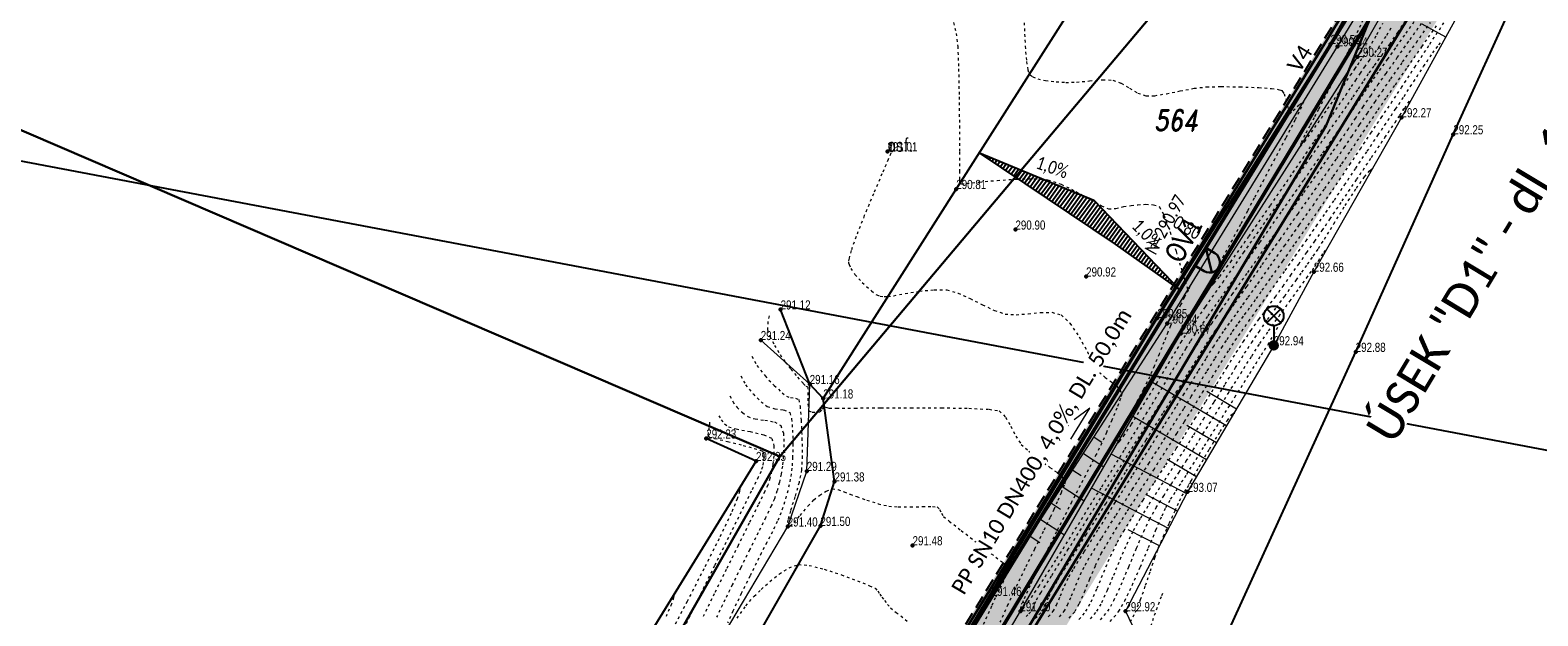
# Model space of a CAD drawing. Header units: feet. Extents: x -783217 to -782936, y -1044805 to -1043930.
# Tile 49 of 81: x -783057 to -783000, y -1044418 to -1044396. Entities that reach past the tile are written whole.
import ezdxf
from ezdxf.enums import TextEntityAlignment as Align

# ---------------------------------------------------------------- set-up
doc = ezdxf.new("R2010")
doc.units = ezdxf.units.FT
doc.header["$MEASUREMENT"] = 0
for name, pattern in [('ACAD_ISO07W100', [3, 0, -3]), ('V1a', [1, 1, 0]), ('ČÁRKOVANÁ', [0.75, 0.5, -0.25])]:
    doc.linetypes.add(name, pattern=pattern)
for name, color, linetype, lineweight in [('_DZ vodorovné', 5, 'Continuous', 15), ('K_silniční obrubník', 1, 'Continuous', 50), ('K_záhon. obr.', 202, 'Continuous', 30), ('KAN-návrh', 16, 'KANVBRDO', 50), ('KN_hranice pozemků', 140, 'Continuous', 30), ('popis kan', 1, 'Continuous', 25), ('POPIS-VELKÉ', 1, 'Continuous', 50), ('S_UV NOVÉ', 14, 'Continuous', 30), ('Vrstevnice', 250, 'ACAD_ISO07W100', 15), ('Vrstva 51', 7, 'Continuous', 0), ('Z_Popisy', 7, 'Continuous', 9), ('Z_svahování', 36, 'Continuous', 9), ('Z_VÝŠKY', 7, 'Continuous', 9), ('Z_VÝŠKY NETISK', 252, 'Continuous', 9), ('ŠRAFY', 9, 'Continuous', 9)]:
    doc.layers.add(name, color=color, linetype=linetype, lineweight=lineweight)
doc.layers.add('A-sklony', color=7, linetype='Continuous', true_color=0xfa052e)
for name, color, linetype in [('A_výšky a sklony', 1, 'Continuous'), ('K-HRANA KOMUNIKACE', 1, 'Continuous'), ('KN_čísla pozemků', 140, 'Continuous'), ('nové sklony', 1, 'Continuous'), ('S-Popis', 1, 'Continuous'), ('S_KAN_NÁVRH_ZN', 24, 'Continuous'), ('S_LAMPY VO', 1, 'Continuous'), ('Sítě-VN kabely', 10, 'SILVVNO'), ('Z_hrany ploch', 7, 'Continuous'), ('Z_oploceni', 3, 'PLOTDRTL')]:
    doc.layers.add(name, color=color, linetype=linetype)
doc.layers.add('SRF_CHODNÍKY', color=7, linetype='Continuous', lineweight=25, true_color=0xf5f089)
doc.layers.add('šrafy zeleň', color=7, linetype='Continuous', lineweight=13, true_color=0xdaf1b1)
doc.styles.add('calibri', font='calibri.ttf')
doc.styles.add('Legend', font='calibri.ttf')
doc.styles.add('RomanD', font='romand.shx', dxfattribs={"width": 0.7, "oblique": 10})
doc.styles.add('ROMANS', font='romans.shx', dxfattribs={"width": 0.8})
doc.styles.add('Style-cs_Working', font='cs_Working.shx')
doc.styles.add('znacky', font='arial.ttf')
doc.linetypes.add('KANVBRDO', pattern='A,7,-6.5,[6,civil.shx,S=1,R=0,X=0,Y=0],-6.5', length=20)
doc.linetypes.add('PLOTDRTL', pattern='A,5,[95,civil.shx,S=1,R=0,X=0,Y=0],5', length=10)
doc.linetypes.add('SILVVNO', pattern='A,7,-6.5,[29,civil.shx,S=1,R=0,X=0,Y=0],-6.5', length=20)

# ---------------------------------------------------------------- blocks, each defined once
blk = doc.blocks.new('6.560')
at = {"layer": 'S_LAMPY VO', "linetype": 'Continuous'}
h = blk.add_hatch(color=256, dxfattribs=at)
edge = h.paths.add_edge_path()
edge.add_arc((0, 0), 0.4, 0, 360)
for p, q in [((-0.53, 1.72), (0.53, 2.78)), ((-0.53, 2.78), (0.53, 1.72)), ((0, 1.5), (0, 0.4))]:
    blk.add_line(p, q, dxfattribs=at)
blk.add_circle((0, 2.25), 0.75, dxfattribs=at)
blk = doc.blocks.new('A$C143a287d')
at = {"layer": 'S_KAN_NÁVRH_ZN', "linetype": 'Continuous', "lineweight": 30, "ltscale": 0.7}
h = blk.add_hatch(color=256, dxfattribs=at)
h.dxf.hatch_style = 1
edge = h.paths.add_edge_path()
edge.add_arc((-0.422, -0.376), 0.4, 131.68221, 266.68221)
edge.add_line((-0.446, -0.776), (-0.046, -0.799))
edge.add_line((-0.046, -0.799), (-0.688, -0.077))
for points in [[(-0.399, 0.023), (0, 0), (-0.046, -0.799), (-0.446, -0.776)], [(-0.688, -0.077), (-0.046, -0.799)]]:
    blk.add_lwpolyline(points, dxfattribs=at)
blk.add_arc((-0.422, -0.376), 0.4, 86.68221, 266.68359, dxfattribs=at)

msp = doc.modelspace()

# ---------------------------------------------------------------- hatches: boundary and pattern name
at = {"layer": 'A-sklony'}
h = msp.add_hatch(dxfattribs=at)
h.set_pattern_fill('ANSI31', angle=369.0762)
h.set_pattern_definition([(54.076202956, (-401744.65692, 200607.03392), (-0.101224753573, 0.073338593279), [])])
h.paths.add_polyline_path([(-783021.038, -1044400.665), (-783015.838, -1044404.152), (-783013.39, -1044405.89), (-783016.668, -1044402.48)])
at = {"layer": 'SRF_CHODNÍKY', "linetype": 'Continuous', "ltscale": 0.5}
h = msp.add_hatch(color=256, dxfattribs=at)
h.dxf.hatch_style = 1
edge = h.paths.add_edge_path()
edge.add_line((-782994.638, -1044333.792), (-782995.834, -1044333.467))
edge.add_line((-782995.834, -1044333.467), (-782996.18, -1044334.75))
edge.add_line((-782996.18, -1044334.75), (-782996.866, -1044359.035))
edge.add_arc((-783061.221, -1044357.27), 64.379, 355.22438, 358.42907, ccw=False)
edge.add_line((-782997.066, -1044362.63), (-782996.671, -1044362.674))
edge.add_line((-782996.671, -1044362.674), (-782996.724, -1044363.171))
edge.add_line((-782996.724, -1044363.171), (-782995.134, -1044363.349))
edge.add_arc((-783054.986, -1044357.465), 60.14, 354.3847, 358.45265)
edge.add_line((-782994.867, -1044359.089), (-782994.482, -1044340.79))
edge.add_line((-782994.482, -1044340.79), (-782994.638, -1044333.792))
edge = h.paths.add_edge_path()
edge.add_line((-783014.006, -1044410.828), (-783015.484, -1044409.412))
edge.add_line((-783015.484, -1044409.412), (-783025.648, -1044425.995))
edge.add_arc((-782940.386, -1044478.249), 100, 148.49725, 156.66307)
edge.add_line((-783032.205, -1044438.636), (-783038.144, -1044452.401))
edge.add_arc((-782946.325, -1044492.015), 100, 156.66307, 159.96971)
edge.add_line((-783040.276, -1044457.763), (-783040.688, -1044458.892))
edge.add_line((-783040.688, -1044458.892), (-783038.817, -1044459.598))
edge.add_line((-783038.817, -1044459.598), (-783038.397, -1044458.448))
edge.add_arc((-782946.325, -1044492.015), 98, 156.66307, 159.96971, ccw=False)
edge.add_line((-783036.308, -1044453.194), (-783030.369, -1044439.428))
edge.add_arc((-782940.386, -1044478.249), 98, 148.49725, 156.66307, ccw=False)
edge.add_line((-783023.943, -1044427.041), (-783014.006, -1044410.828))
edge = h.paths.add_edge_path()
edge.add_arc((-783048.907, -1044368.26), 50, 328.49725, 348.97654)
edge.add_line((-782999.83, -1044377.821), (-782998.203, -1044369.536))
edge.add_line((-782998.203, -1044369.536), (-782997.811, -1044369.612))
edge.add_line((-782997.811, -1044369.612), (-782997.715, -1044369.121))
edge.add_line((-782997.715, -1044369.121), (-782996.156, -1044369.425))
edge.add_line((-782996.156, -1044369.425), (-782997.866, -1044378.203))
edge.add_arc((-783048.907, -1044368.26), 52, 328.49725, 348.97654, ccw=False)
edge.add_line((-783004.571, -1044395.433), (-783014.006, -1044410.828))
edge.add_line((-783014.006, -1044410.828), (-783015.484, -1044409.412))
edge.add_line((-783015.484, -1044409.412), (-783006.276, -1044394.387))
at = {"layer": 'ŠRAFY', "linetype": 'Continuous', "ltscale": 0.5}
h = msp.add_hatch(color=256, dxfattribs=at)
h.dxf.hatch_style = 1
h.paths.add_polyline_path([(-782996.18, -1044334.75), (-782996.48, -1044334.742), (-782997.003, -1044354.236), (-782996.703, -1044354.241)])
h.paths.add_polyline_path([(-782996.829, -1044358.903), (-782996.703, -1044354.241), (-782997.003, -1044354.236), (-782997.129, -1044358.895, -0.04141), (-782998.028, -1044367.064), (-783000.086, -1044377.632, -0.0224), (-783001.132, -1044381.958), (-783000.872, -1044382.139, 0.022906), (-782999.792, -1044377.689), (-782997.733, -1044367.122, 0.04141)])
h.paths.add_polyline_path([(-783006.239, -1044394.256, 0.066553), (-783000.872, -1044382.139), (-783001.132, -1044381.958, -0.067062), (-783006.494, -1044394.099), (-783020.973, -1044417.724), (-783020.718, -1044417.881)])
h.paths.add_polyline_path([(-783025.61, -1044425.864), (-783020.718, -1044417.881), (-783020.973, -1044417.724), (-783025.866, -1044425.707, 0.035645), (-783032.443, -1044438.385), (-783038.382, -1044452.151, 0.014429), (-783040.52, -1044457.529), (-783040.931, -1044458.654), (-783040.65, -1044458.76), (-783040.239, -1044457.632, -0.014429), (-783038.107, -1044452.27), (-783032.168, -1044438.504, -0.035645)])
h.paths.add_polyline_path([(-783047.677, -1044478.144, -0.006821), (-783046.778, -1044475.568), (-783040.65, -1044458.76), (-783040.931, -1044458.654), (-783047.06, -1044475.465, 0.006821), (-783047.962, -1044478.049), (-783055.482, -1044500.567, 0.080752), (-783055.6, -1044501.295), (-783055.6, -1044501.62), (-783055.3, -1044501.62), (-783055.3, -1044501.295, -0.080752), (-783055.197, -1044500.662)])
at = {"layer": 'šrafy zeleň', "linetype": 'Continuous', "ltscale": 0.5}
h = msp.add_hatch(color=256, dxfattribs=at)
h.dxf.hatch_style = 1
edge = h.paths.add_edge_path()
edge.add_line((-782996.847, -1044378.263), (-782994.789, -1044367.695))
edge.add_arc((-783046.811, -1044357.561), 53, 348.97654, 358.46589)
edge.add_line((-782993.83, -1044358.98), (-782993.713, -1044352.874))
edge.add_line((-782993.713, -1044352.874), (-782993.86, -1044345.26))
edge.add_line((-782993.86, -1044345.26), (-782993.9, -1044339.61))
edge.add_line((-782993.9, -1044339.61), (-782994.02, -1044336.05))
edge.add_line((-782994.02, -1044336.05), (-782993.72, -1044335.88))
edge.add_line((-782993.72, -1044335.88), (-782994.27, -1044334.19))
edge.add_line((-782994.27, -1044334.19), (-782994.35, -1044333.87))
edge.add_line((-782994.35, -1044333.87), (-782994.182, -1044340.783))
edge.add_line((-782994.182, -1044340.783), (-782994.482, -1044340.79))
edge.add_line((-782994.482, -1044340.79), (-782994.829, -1044358.957))
edge.add_arc((-783046.811, -1044357.561), 52, 348.97654, 358.46168, ccw=False)
edge.add_line((-782995.77, -1044367.504), (-782997.829, -1044378.072))
edge.add_arc((-783048.869, -1044368.129), 52, 328.49725, 348.97654, ccw=False)
edge.add_line((-783004.533, -1044395.301), (-783016.689, -1044415.136))
edge.add_line((-783016.689, -1044415.136), (-783015.838, -1044415.661))
edge.add_line((-783015.838, -1044415.661), (-783003.681, -1044395.824))
edge.add_arc((-783048.869, -1044368.129), 53, 328.49725, 348.97654)
edge = h.paths.add_edge_path()
edge.add_line((-783015.838, -1044415.661), (-783016.689, -1044415.136))
edge.add_line((-783016.689, -1044415.136), (-783023.905, -1044426.909))
edge.add_arc((-782940.349, -1044478.118), 98, 148.49725, 156.66307)
edge.add_line((-783030.331, -1044439.296), (-783036.27, -1044453.062))
edge.add_arc((-782946.287, -1044491.883), 98, 156.66307, 159.96971)
edge.add_line((-783038.36, -1044458.317), (-783039.449, -1044461.304))
edge.add_line((-783039.449, -1044461.304), (-783038.501, -1044461.625))
edge.add_line((-783038.501, -1044461.625), (-783037.42, -1044458.659))
edge.add_arc((-782946.287, -1044491.883), 97, 156.66307, 159.96971, ccw=False)
edge.add_line((-783035.352, -1044453.458), (-783029.413, -1044439.693))
edge.add_arc((-782940.349, -1044478.118), 97, 148.49725, 156.66307, ccw=False)
edge.add_line((-783023.052, -1044427.432), (-783015.838, -1044415.661))
edge = h.paths.add_edge_path()
edge.add_line((-783052.76, -1044499.679), (-783051.812, -1044499.996))
edge.add_line((-783051.812, -1044499.996), (-783044.832, -1044479.094))
edge.add_arc((-782952.827, -1044509.82), 97, 159.96971, 161.53299, ccw=False)
edge.add_line((-783043.959, -1044476.596), (-783038.501, -1044461.625))
edge.add_line((-783038.501, -1044461.625), (-783039.449, -1044461.304))
edge.add_line((-783039.449, -1044461.304), (-783044.899, -1044476.253))
edge.add_arc((-782952.827, -1044509.82), 98, 159.96971, 161.53299)
edge.add_line((-783045.78, -1044478.778), (-783052.76, -1044499.679))

# ---------------------------------------------------------------- linework, layer by layer
at = {"layer": '_DZ vodorovné', "linetype": 'V1a', "const_width": 0.1}
msp.add_lwpolyline([(-783055.387, -1044500.598), (-783047.867, -1044478.081, -0.006821), (-783046.966, -1044475.5), (-783040.427, -1044457.563, -0.014429), (-783038.29, -1044452.191), (-783032.351, -1044438.425, -0.035645), (-783025.781, -1044425.759), (-783006.409, -1044394.151, 0.089596), (-782999.988, -1044377.651), (-782997.929, -1044367.083, 0.04141), (-782997.029, -1044358.898), (-782996.38, -1044334.745)], format="xyb", dxfattribs=at)
at = {"layer": 'A-sklony', "color": 7}
msp.add_lwpolyline([(-783015.838, -1044404.152), (-783015.838, -1044404.151), (-783015.838, -1044404.152), (-783021.038, -1044400.665), (-783016.668, -1044402.48), (-783013.39, -1044405.89)], close=True, dxfattribs=at)
at = {"layer": 'K-HRANA KOMUNIKACE', "linetype": 'ČÁRKOVANÁ'}
msp.add_lwpolyline([(-783055.6, -1044501.62), (-783055.6, -1044501.295, -0.080752), (-783055.482, -1044500.567), (-783047.962, -1044478.049, -0.006821), (-783047.06, -1044475.465), (-783040.52, -1044457.529, -0.014429), (-783038.382, -1044452.151), (-783032.443, -1044438.385, -0.035645), (-783025.866, -1044425.707), (-783006.494, -1044394.099, 0.089596), (-783000.086, -1044377.632), (-782998.028, -1044367.064, 0.04141), (-782997.129, -1044358.895), (-782996.48, -1044334.742)], format="xyb", dxfattribs=at)
at = {"layer": 'K_silniční obrubník', "linetype": 'Continuous', "ltscale": 0.5}
msp.add_lwpolyline([(-783055.3, -1044501.62), (-783055.3, -1044501.295, -0.080752), (-783055.197, -1044500.662), (-783047.677, -1044478.144, -0.006821), (-783046.778, -1044475.568), (-783040.239, -1044457.632, -0.014429), (-783038.107, -1044452.27), (-783032.168, -1044438.504, -0.035645), (-783025.61, -1044425.864), (-783006.239, -1044394.256, 0.089596), (-782999.792, -1044377.689), (-782997.733, -1044367.122, 0.04141), (-782996.829, -1044358.903), (-782996.18, -1044334.75)], format="xyb", dxfattribs=at)
at = {"layer": 'K_záhon. obr.'}
msp.add_lwpolyline([(-783053.225, -1044502.21), (-783053.283, -1044501.499, -0.101372), (-783053.235, -1044501.101), (-783045.78, -1044478.778, -0.006821), (-783044.899, -1044476.253), (-783038.36, -1044458.317, -0.014429), (-783036.27, -1044453.062), (-783030.331, -1044439.296, -0.035645), (-783023.905, -1044426.909), (-783004.533, -1044395.301, 0.089596), (-782997.829, -1044378.072), (-782995.77, -1044367.504, 0.04141), (-782994.829, -1044358.957), (-782994.482, -1044340.79)], format="xyb", dxfattribs=at)
at = {"layer": 'KN_hranice pozemků', "linetype": 'Continuous'}
for p, q in [((-783062.18, -1044397.85), (-783028.66, -1044412.27)), ((-783028.66, -1044412.27), (-783041.77, -1044435.24))]:
    msp.add_line(p, q, dxfattribs=at)
at = {"layer": 'nové sklony', "lineweight": 15, "ltscale": 0.1}
msp.add_lwpolyline([(-783017.537, -1044411.604), (-783016.819, -1044410.424), (-783017.41, -1044410.866)], dxfattribs=at)
at = {"layer": 'Sítě-VN kabely', "ltscale": 0.2, "flags": 128}
msp.add_lwpolyline([(-783059.955, -1044400.535), (-782970.664, -1044417.456)], dxfattribs=at)
at = {"layer": 'Vrstevnice', "ltscale": 0.04}
for points, elevation in [([(-783016.406, -1044418.511), (-783016.128, -1044418.18), (-783015.899, -1044417.772), (-783015.624, -1044417.174), (-783015.326, -1044416.474), (-783015.028, -1044415.762), (-783014.756, -1044415.126), (-783014.531, -1044414.655), (-783014.279, -1044414.216), (-783013.996, -1044413.763), (-783013.7, -1044413.309), (-783013.406, -1044412.863), (-783013.131, -1044412.435), (-783012.868, -1044412.014), (-783012.483, -1044411.393), (-783012.022, -1044410.648), (-783011.529, -1044409.855), (-783011.051, -1044409.091), (-783010.633, -1044408.432), (-783010.322, -1044407.953), (-783009.988, -1044407.466), (-783009.588, -1044406.902), (-783009.177, -1044406.331), (-783008.809, -1044405.824), (-783008.536, -1044405.45), (-783008.413, -1044405.281), (-783008.315, -1044405.143), (-783008.218, -1044405.004), (-783008.082, -1044404.787), (-783007.881, -1044404.472), (-783007.745, -1044404.302)], 292.6), ([(-783029.066, -1044406.893), (-783029.116, -1044407.113), (-783029.137, -1044407.43), (-783029.042, -1044407.681), (-783028.86, -1044408.02), (-783028.646, -1044408.372), (-783028.455, -1044408.66), (-783028.243, -1044408.932), (-783027.983, -1044409.233), (-783027.763, -1044409.476), (-783027.668, -1044409.578), (-783027.589, -1044409.599), (-783027.594, -1044409.823), (-783027.594, -1044410.251), (-783027.554, -1044410.522), (-783027.419, -1044410.567), (-783027.233, -1044410.57), (-783027.115, -1044410.554), (-783027.029, -1044410.456), (-783026.957, -1044410.367), (-783026.867, -1044410.39), (-783026.773, -1044410.424), (-783026.499, -1044410.422), (-783025.795, -1044410.414), (-783024.799, -1044410.405), (-783023.649, -1044410.401), (-783022.484, -1044410.406), (-783021.441, -1044410.425), (-783020.659, -1044410.463), (-783020.275, -1044410.525), (-783020.033, -1044410.761), (-783019.836, -1044411.11), (-783019.648, -1044411.486), (-783019.434, -1044411.802), (-783019.151, -1044412.059), (-783018.752, -1044412.374), (-783018.339, -1044412.681), (-783018.069, -1044412.876), (-783017.935, -1044412.972), (-783017.891, -1044413.003), (-783017.885, -1044413.007), (-783017.883, -1044413.014), (-783017.877, -1044413.046), (-783017.872, -1044413.068), (-783017.815, -1044413.137), (-783017.756, -1044413.229), (-783017.802, -1044413.363), (-783017.917, -1044413.65), (-783018.061, -1044413.993), (-783018.191, -1044414.292), (-783018.335, -1044414.595), (-783018.596, -1044415.125), (-783018.93, -1044415.802), (-783019.296, -1044416.547), (-783019.649, -1044417.281), (-783019.948, -1044417.923), (-783020.252, -1044418.593)], 291.2), ([(-783016.035, -1044418.566), (-783015.711, -1044418.18), (-783015.482, -1044417.781), (-783015.198, -1044417.187), (-783014.886, -1044416.481), (-783014.573, -1044415.748), (-783014.289, -1044415.069), (-783014.059, -1044414.531), (-783013.913, -1044414.215), (-783013.729, -1044413.898), (-783013.522, -1044413.572), (-783013.309, -1044413.248), (-783013.109, -1044412.939), (-783012.874, -1044412.563), (-783012.437, -1044411.862), (-783011.876, -1044410.963), (-783011.273, -1044409.998), (-783010.708, -1044409.095), (-783010.26, -1044408.383), (-783010.009, -1044407.992), (-783009.789, -1044407.612), (-783009.559, -1044407.191), (-783009.434, -1044407.009)], 292.8), ([(-783029.726, -1044408.428), (-783029.537, -1044408.792), (-783029.226, -1044409.185), (-783028.876, -1044409.55), (-783028.575, -1044409.83), (-783028.406, -1044409.967), (-783028.246, -1044410.012), (-783028.063, -1044410.035), (-783027.933, -1044410.093), (-783027.887, -1044410.344), (-783027.845, -1044410.884), (-783027.815, -1044411.568), (-783027.808, -1044412.249), (-783027.831, -1044412.781), (-783027.926, -1044413.259), (-783028.088, -1044413.812), (-783028.255, -1044414.342), (-783028.351, -1044414.683), (-783028.381, -1044414.858), (-783028.373, -1044414.924), (-783028.36, -1044414.94), (-783028.335, -1044414.944), (-783028.264, -1044414.913), (-783028.118, -1044414.784), (-783027.88, -1044414.518), (-783027.577, -1044414.156), (-783027.358, -1044413.92), (-783027.134, -1044413.749), (-783026.887, -1044413.588), (-783026.66, -1044413.503), (-783026.44, -1044413.531), (-783026.202, -1044413.621), (-783025.974, -1044413.708), (-783025.72, -1044413.796), (-783025.333, -1044413.932), (-783024.898, -1044414.07), (-783024.499, -1044414.164), (-783024.136, -1044414.19), (-783023.674, -1044414.19), (-783023.207, -1044414.179), (-783022.831, -1044414.175), (-783022.643, -1044414.193), (-783022.554, -1044414.291), (-783022.482, -1044414.432), (-783022.403, -1044414.558), (-783022.191, -1044414.732), (-783021.732, -1044415.091), (-783021.153, -1044415.539), (-783020.581, -1044415.979), (-783020.143, -1044416.316), (-783019.968, -1044416.451), (-783019.947, -1044416.546), (-783019.974, -1044416.663), (-783020.021, -1044416.829), (-783020.112, -1044417.021), (-783020.275, -1044417.349), (-783020.427, -1044417.667), (-783020.573, -1044417.989), (-783020.898, -1044418.703)], 291.4), ([(-783030.146, -1044409.187), (-783029.969, -1044409.526), (-783029.683, -1044409.875), (-783029.378, -1044410.172), (-783029.144, -1044410.355), (-783028.851, -1044410.439), (-783028.515, -1044410.481), (-783028.278, -1044410.587), (-783028.211, -1044410.823), (-783028.173, -1044411.255), (-783028.162, -1044411.78), (-783028.171, -1044412.299), (-783028.197, -1044412.709), (-783028.26, -1044413.13), (-783028.357, -1044413.572), (-783028.479, -1044414.008), (-783028.615, -1044414.414), (-783028.756, -1044414.752), (-783028.945, -1044415.138), (-783029.156, -1044415.548), (-783029.368, -1044415.957), (-783029.558, -1044416.34), (-783029.801, -1044416.836), (-783030.131, -1044417.499), (-783030.457, -1044418.175), (-783030.656, -1044418.622)], 291.6), ([(-783030.567, -1044409.947), (-783030.461, -1044410.169), (-783030.292, -1044410.39), (-783030.089, -1044410.59), (-783029.883, -1044410.744), (-783029.603, -1044410.831), (-783029.23, -1044410.879), (-783028.868, -1044410.944), (-783028.623, -1044411.081), (-783028.522, -1044411.376), (-783028.502, -1044411.807), (-783028.527, -1044412.264), (-783028.563, -1044412.637), (-783028.609, -1044412.946), (-783028.681, -1044413.27), (-783028.77, -1044413.59), (-783028.869, -1044413.887), (-783028.987, -1044414.155), (-783029.203, -1044414.604), (-783029.49, -1044415.181), (-783029.817, -1044415.835), (-783030.156, -1044416.514), (-783030.479, -1044417.167), (-783030.755, -1044417.74), (-783031.077, -1044418.401)], 291.8), ([(-783030.987, -1044410.706), (-783030.903, -1044410.865), (-783030.768, -1044411.017), (-783030.621, -1044411.133), (-783030.325, -1044411.212), (-783029.799, -1044411.315), (-783029.271, -1044411.437), (-783028.967, -1044411.575), (-783028.883, -1044411.862), (-783028.894, -1044412.24), (-783028.929, -1044412.565), (-783028.972, -1044412.83), (-783029.041, -1044413.105), (-783029.124, -1044413.361), (-783029.236, -1044413.604), (-783029.483, -1044414.11), (-783029.832, -1044414.817), (-783030.251, -1044415.661), (-783030.706, -1044416.579), (-783031.163, -1044417.507), (-783031.59, -1044418.382)], 292), ([(-783015.268, -1044418.578), (-783015.075, -1044418.217), (-783014.878, -1044417.733), (-783014.685, -1044417.186), (-783014.501, -1044416.633), (-783014.334, -1044416.134), (-783014.191, -1044415.748), (-783014.004, -1044415.314), (-783013.78, -1044414.815), (-783013.561, -1044414.336), (-783013.386, -1044413.961), (-783013.296, -1044413.774), (-783013.195, -1044413.607), (-783013.088, -1044413.444), (-783012.947, -1044413.197), (-783012.64, -1044412.661), (-783012.246, -1044411.984), (-783011.84, -1044411.316), (-783011.561, -1044410.888), (-783011.403, -1044410.68), (-783011.332, -1044410.613), (-783011.308, -1044410.605), (-783011.28, -1044410.612)], 293), ([(-783031.342, -1044410.959), (-783031.345, -1044410.979), (-783031.353, -1044411.042), (-783031.37, -1044411.17), (-783031.393, -1044411.35), (-783031.407, -1044411.466), (-783031.359, -1044411.522), (-783031.151, -1044411.572), (-783030.656, -1044411.692), (-783030.06, -1044411.841), (-783029.636, -1044411.956), (-783029.411, -1044412.025), (-783029.328, -1044412.058), (-783029.312, -1044412.069), (-783029.295, -1044412.099), (-783029.277, -1044412.177), (-783029.277, -1044412.322), (-783029.295, -1044412.494), (-783029.327, -1044412.666), (-783029.379, -1044412.835), (-783029.484, -1044413.053), (-783029.749, -1044413.593), (-783030.141, -1044414.385), (-783030.623, -1044415.359), (-783031.159, -1044416.447), (-783031.716, -1044417.579), (-783032.257, -1044418.684)], 292.2), ([(-783030.193, -1044413.476), (-783030.187, -1044413.49), (-783030.196, -1044413.597), (-783030.285, -1044413.877), (-783030.525, -1044414.447), (-783030.981, -1044415.405), (-783031.559, -1044416.554), (-783032.204, -1044417.8), (-783032.861, -1044419.053)], 292.4), ([(-783030.293, -1044418.441), (-783029.96, -1044417.976), (-783029.639, -1044417.6), (-783029.367, -1044417.342), (-783029.039, -1044417.043), (-783028.678, -1044416.752), (-783028.307, -1044416.519), (-783027.95, -1044416.393), (-783027.542, -1044416.423), (-783026.96, -1044416.571), (-783026.309, -1044416.784), (-783025.697, -1044417.011), (-783025.231, -1044417.2), (-783025.018, -1044417.299), (-783024.922, -1044417.397), (-783024.839, -1044417.522), (-783024.758, -1044417.642), (-783024.662, -1044417.768), (-783024.548, -1044417.913), (-783024.431, -1044418.044), (-783024.216, -1044418.219), (-783023.764, -1044418.572)], 291.6), ([(-783032.741, -1044417.537), (-783032.713, -1044417.554), (-783032.705, -1044417.576), (-783032.716, -1044417.664), (-783032.796, -1044417.899), (-783033.004, -1044418.373)], 292.6), ([(-783014.485, -1044418.744), (-783014.272, -1044418.12), (-783014.069, -1044417.573), (-783013.99, -1044417.419)], 293.2)]:
    msp.add_lwpolyline(points, dxfattribs=dict(at, elevation=elevation))
at = {"layer": 'Vrstva 51', "color": 7, "linetype": 'Continuous', "lineweight": 53}
for p in [(-783007.62, -1044396.51), (-783007.35, -1044396.6), (-783006.59, -1044397), (-783004.91, -1044399.31), (-783002.93, -1044399.96), (-783024.55, -1044400.61), (-783021.92, -1044402.05), (-783019.66, -1044403.6), (-783016.96, -1044405.39), (-783008.26, -1044405.21), (-783028.63, -1044406.65), (-783014.24, -1044406.98), (-783013.86, -1044407.19), (-783029.39, -1044407.82), (-783013.34, -1044407.57), (-783009.79, -1044408.02), (-783006.66, -1044408.27), (-783027.52, -1044409.5), (-783027, -1044410.05), (-783031.47, -1044411.58), (-783029.57, -1044412.44), (-783027.63, -1044412.82), (-783026.57, -1044413.22), (-783013.08, -1044413.62), (-783028.36, -1044414.94), (-783027.11, -1044414.92), (-783023.59, -1044415.66), (-783020.57, -1044417.59), (-783019.47, -1044418.18), (-783015.46, -1044418.18)]:
    msp.add_point(p, dxfattribs=at)
at = {"layer": 'Z_hrany ploch', "linetype": 'Continuous', "flags": 128}
for points in [[(-783069.78, -1044522.09), (-783069.11, -1044520.14), (-783068.17, -1044518.92), (-783065.34, -1044510.99), (-783060.63, -1044496.7), (-783058.15, -1044489.52), (-783054.21, -1044478.71), (-783051.52, -1044470.63), (-783047.77, -1044460.48), (-783044.92, -1044452.74), (-783039.54, -1044439), (-783035.01, -1044428.77), (-783027.11, -1044414.92), (-783026.57, -1044413.22), (-783027, -1044410.05), (-783021.92, -1044402.05), (-783014.87, -1044390.97)], [(-783048.76, -1044507.7), (-783050.09, -1044507.61), (-783051.69, -1044507.09), (-783053.31, -1044506.03), (-783054.3, -1044504.74), (-783054.93, -1044503.43), (-783055.3, -1044501.62), (-783055.3, -1044500.97), (-783055.16, -1044500.46), (-783052.05, -1044490.8), (-783048.87, -1044481.62), (-783045.62, -1044472.08), (-783042.06, -1044463), (-783039.25, -1044454.92), (-783033.64, -1044441.34), (-783029.34, -1044431.95), (-783014.24, -1044406.98), (-783007.62, -1044396.51), (-783004.57, -1044390.97)], [(-783027, -1044410.05), (-783027.52, -1044409.5), (-783028.63, -1044406.65)]]:
    msp.add_lwpolyline(points, dxfattribs=at)
at = {"layer": 'Z_oploceni', "ltscale": 0.5, "flags": 128}
for points in [[(-783018.54, -1044433.67), (-783012.79, -1044421.73), (-783006.66, -1044408.27), (-783002.93, -1044399.96), (-783000.5, -1044394.61), (-782995.72, -1044383.87), (-782994.52, -1044377.84), (-782993.5, -1044372.11), (-782993.39, -1044370.52), (-782993.44, -1044369.01), (-782993.63, -1044363.14), (-782993.55, -1044361.31), (-782993.86, -1044345.26), (-782993.9, -1044339.61), (-782994.02, -1044336.05), (-782993.72, -1044335.88), (-782994.27, -1044334.19), (-782994.35, -1044333.87), (-782991.95, -1044325.41), (-782992.17, -1044314.65), (-782992.39, -1044305.62), (-782992.43, -1044301.79)], [(-783048.52, -1044451.58), (-783043.2, -1044437.2), (-783038.12, -1044426.35), (-783029.57, -1044412.44), (-783031.47, -1044411.58)]]:
    msp.add_lwpolyline(points, dxfattribs=at)
at = {"layer": 'Z_svahování', "linetype": 'Continuous', "flags": 128}
for points in [[(-783054.83, -1044500.56), (-783051.56, -1044490.84), (-783048.59, -1044481.73), (-783045.14, -1044472.23), (-783041.91, -1044463.2), (-783038.89, -1044455.14), (-783033.42, -1044441.34), (-783028.97, -1044432.22), (-783020.57, -1044417.59), (-783013.86, -1044407.19), (-783007.35, -1044396.6), (-783004.02, -1044391.13), (-783000.52, -1044383.16), (-782997.5, -1044370.71), (-782996.52, -1044370.41), (-782995.26, -1044370.6), (-782993.39, -1044370.52)], [(-783053.85, -1044500.81), (-783050.47, -1044491.31), (-783047.59, -1044482.12), (-783044.19, -1044472.46), (-783040.94, -1044463.68), (-783038.06, -1044455.36), (-783032.08, -1044441.72), (-783027.98, -1044432.65), (-783019.47, -1044418.18), (-783013.34, -1044407.57), (-783006.59, -1044397), (-783003.41, -1044391.44), (-782999.59, -1044383.56), (-782996.82, -1044370.75)], [(-782995.26, -1044370.6), (-782995.53, -1044373.99), (-782996.74, -1044380.97), (-782998.55, -1044387.19), (-783001.61, -1044393.31), (-783004.91, -1044399.31), (-783008.26, -1044405.21), (-783009.79, -1044408.02), (-783013.08, -1044413.62), (-783015.46, -1044418.18), (-783014.55, -1044420.07), (-783014.61, -1044422.06), (-783016.39, -1044423.29)], [(-783003.222, -1044396.242), (-783004.115, -1044395.751)], [(-783069.24, -1044517.86), (-783066.73, -1044510.8), (-783061.52, -1044496.11), (-783059.19, -1044489.29), (-783055.22, -1044478.02), (-783052.49, -1044470.63), (-783048.78, -1044460.04), (-783046.25, -1044452.21), (-783041.04, -1044438.32), (-783036.1, -1044427.98), (-783028.36, -1044414.94), (-783027.63, -1044412.82), (-783027.52, -1044409.5), (-783029.39, -1044407.82)], [(-783011.599, -1044411.1), (-783014.421, -1044409.442)], [(-783011.219, -1044410.453), (-783012.35, -1044409.789)], [(-783012.359, -1044412.393), (-783015.172, -1044410.741)], [(-783011.979, -1044411.746), (-783013.106, -1044411.084)], [(-783016.657, -1044411.526), (-783016.357, -1044411.72)], [(-783017.064, -1044412.156), (-783016.281, -1044412.661)], [(-783013.116, -1044413.688), (-783016.004, -1044412.181)], [(-783012.739, -1044413.04), (-783013.862, -1044412.38)], [(-783017.471, -1044412.786), (-783017.145, -1044412.996)], [(-783017.877, -1044413.416), (-783017.033, -1044413.961)], [(-783013.81, -1044415.018), (-783016.755, -1044413.481)], [(-783018.284, -1044414.047), (-783017.934, -1044414.273)], [(-783013.463, -1044414.353), (-783014.629, -1044413.744)], [(-783018.69, -1044414.677), (-783017.784, -1044415.262)], [(-783019.097, -1044415.307), (-783018.722, -1044415.549)], [(-783014.157, -1044415.683), (-783015.346, -1044415.062)]]:
    msp.add_lwpolyline(points, dxfattribs=at)

# ---------------------------------------------------------------- block references
at = {"layer": 'S_KAN_NÁVRH_ZN', "ltscale": 0.5, "rotation": 151.9761655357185}
msp.add_blockref('A$C143a287d', (-783012.796, -1044404.976), dxfattribs=at)
at = {"layer": 'S_LAMPY VO', "linetype": 'Continuous', "xscale": 0.5, "yscale": 0.5, "zscale": 0.5}
msp.add_blockref('6.560', (-783009.79, -1044408.02), dxfattribs=at)

# ---------------------------------------------------------------- texts
at = {"layer": '_DZ vodorovné', "linetype": 'V1a', "style": 'Legend'}
msp.add_text('V4', height=0.6, rotation=58.011, dxfattribs=at).set_placement((-783009.319, -1044397.329), align=Align.TOP_LEFT)
at = {"layer": 'A-sklony', "color": 7, "lineweight": 30, "style": 'Legend', "width": 0.8}
for p, rotation in [((-783018.917, -1044401.244), 340.55961), ((-783015.249, -1044403.493), 313.88419)]:
    msp.add_attdef('1,0%', p, '2,5%', height=0.5, rotation=rotation, dxfattribs=at)
at = {"layer": 'A_výšky a sklony', "style": 'znacky', "width": 0.8}
msp.add_text('0.80', height=0.5, rotation=330.10888, dxfattribs=at).set_placement((-783013.691, -1044403.464))
at = {"layer": 'KN_čísla pozemků', "linetype": 'Continuous', "style": 'RomanD', "oblique": 10, "width": 0.8}
msp.add_text('564', height=0.8, dxfattribs=at).set_placement((-783013.54, -1044399.821), align=Align.CENTER)
at = {"layer": 'nové sklony', "style": 'znacky'}
msp.add_text('4,7%%%', height=0.5, rotation=59.18738, dxfattribs=at).set_placement((-783017.953, -1044411.452))
at = {"layer": 'S-Popis', "style": 'Legend', "width": 0.8}
msp.add_text('N=290.97', height=0.5, rotation=61.08, dxfattribs=at).set_placement((-783014.31, -1044404.601))
at = {"layer": 'S_UV NOVÉ', "style": 'Legend', "width": 0.8}
msp.add_text('OV1', height=0.8, rotation=61.08309, dxfattribs=at).set_placement((-783013.321, -1044404.943))
at = {"layer": 'Z_Popisy', "linetype": 'Continuous', "style": 'ROMANS', "width": 0.8}
msp.add_text('asf.', height=0.5, dxfattribs=at).set_placement((-783024.55, -1044400.61))
at = {"layer": 'Z_VÝŠKY', "linetype": 'Continuous', "style": 'Style-cs_Working', "width": 0.8}
for s, p in [('290.52', (-783007.62, -1044396.51)), ('290.27', (-783006.59, -1044397)), ('292.27', (-783004.91, -1044399.31)), ('292.25', (-783002.93, -1044399.96)), ('291.01', (-783024.55, -1044400.61)), ('290.81', (-783021.92, -1044402.05)), ('290.90', (-783019.66, -1044403.6)), ('290.92', (-783016.96, -1044405.39)), ('292.66', (-783008.26, -1044405.21)), ('291.12', (-783028.63, -1044406.65)), ('290.85', (-783014.24, -1044406.98)), ('290.67', (-783013.34, -1044407.57)), ('291.24', (-783029.39, -1044407.82)), ('292.94', (-783009.79, -1044408.02)), ('292.88', (-783006.66, -1044408.27)), ('291.16', (-783027.52, -1044409.5)), ('291.18', (-783027, -1044410.05)), ('292.23', (-783031.47, -1044411.58)), ('292.35', (-783029.57, -1044412.44)), ('291.29', (-783027.63, -1044412.82)), ('291.38', (-783026.57, -1044413.22)), ('293.07', (-783013.08, -1044413.62)), ('291.40', (-783028.36, -1044414.94)), ('291.48', (-783023.59, -1044415.66)), ('291.46', (-783020.57, -1044417.59)), ('291.00', (-783019.47, -1044418.18)), ('292.92', (-783015.46, -1044418.18))]:
    msp.add_text(s, height=0.35, dxfattribs=at).set_placement(p)
at = {"layer": 'Z_VÝŠKY NETISK', "linetype": 'Continuous', "style": 'Style-cs_Working', "width": 0.8}
for s, p in [('290.54', (-783007.35, -1044396.6)), ('290.84', (-783013.86, -1044407.19)), ('291.50', (-783027.11, -1044414.92))]:
    msp.add_text(s, height=0.35, dxfattribs=at).set_placement(p)

# ---------------------------------------------------------------- next in the draw order: texts
at = {"layer": 'POPIS-VELKÉ', "linetype": 'ByBlock', "insert": (-783006.332, -1044411.191), "char_height": 1.3, "attachment_point": 1, "rotation": 58.95201, "style": 'calibri', "bg_fill": 3, "box_fill_scale": 1, "bg_fill_color": 256, "bg_fill_transparency": 0}
msp.add_mtext_dynamic_manual_height_columns('ÚSEK "D1" - dl. 181m', width=17.64699, gutter_width=1, heights=[0], dxfattribs=at)

# ---------------------------------------------------------------- next in the draw order: linework, layer by layer
at = {"layer": 'KAN-návrh', "ltscale": 0.2}
msp.add_lwpolyline([(-783053.883, -1044500.802), (-783037.561, -1044453.541), (-783026.77, -1044429.749), (-783000.935, -1044386.94), (-782995.835, -1044364.333), (-782995.477, -1044340.351)], dxfattribs=at)
at = {"layer": 'KN_hranice pozemků', "linetype": 'Continuous'}
msp.add_line((-782999.88, -1044380.31), (-783007.79, -1044399.62), dxfattribs=at)
at = {"layer": 'Vrstevnice', "ltscale": 0.04}
for points, elevation in [([(-783024.477, -1044400.317), (-783024.467, -1044400.308), (-783024.461, -1044400.317), (-783024.439, -1044400.361), (-783024.425, -1044400.395), (-783024.416, -1044400.514), (-783024.419, -1044400.682), (-783024.516, -1044400.915), (-783024.757, -1044401.47), (-783025.083, -1044402.227), (-783025.433, -1044403.066), (-783025.748, -1044403.866), (-783025.934, -1044404.397), (-783026.016, -1044404.692), (-783026.035, -1044404.825), (-783026.033, -1044404.869), (-783026.015, -1044404.936), (-783025.949, -1044405.079), (-783025.789, -1044405.31), (-783025.51, -1044405.619), (-783025.164, -1044405.937), (-783024.96, -1044406.094), (-783024.828, -1044406.137), (-783024.675, -1044406.154), (-783024.529, -1044406.158), (-783024.308, -1044406.123), (-783023.874, -1044406.042), (-783023.325, -1044405.953), (-783022.761, -1044405.894), (-783022.281, -1044405.904), (-783021.852, -1044406.023), (-783021.389, -1044406.23), (-783020.918, -1044406.47), (-783020.463, -1044406.686), (-783020.049, -1044406.824), (-783019.63, -1044406.851), (-783019.167, -1044406.811), (-783018.7, -1044406.761), (-783018.267, -1044406.758), (-783017.907, -1044406.857), (-783017.576, -1044407.175), (-783017.227, -1044407.696), (-783016.9, -1044408.276), (-783016.634, -1044408.773), (-783016.466, -1044409.047), (-783016.234, -1044409.246), (-783015.97, -1044409.434), (-783015.802, -1044409.563), (-783015.671, -1044409.712), (-783015.592, -1044409.874), (-783015.643, -1044410.053), (-783015.783, -1044410.414), (-783015.975, -1044410.874), (-783016.18, -1044411.348), (-783016.36, -1044411.756), (-783016.576, -1044412.192), (-783016.984, -1044412.986), (-783017.513, -1044414.011), (-783018.09, -1044415.14), (-783018.646, -1044416.248), (-783019.109, -1044417.208), (-783019.364, -1044417.785), (-783019.465, -1044418.064), (-783019.48, -1044418.161), (-783019.47, -1044418.18), (-783019.451, -1044418.175), (-783019.374, -1044418.1), (-783019.172, -1044417.833), (-783018.762, -1044417.231), (-783018.074, -1044416.164), (-783017.252, -1044414.857), (-783016.364, -1044413.424), (-783015.479, -1044411.98), (-783014.662, -1044410.641), (-783013.983, -1044409.521), (-783013.508, -1044408.737), (-783013.304, -1044408.402), (-783013.135, -1044408.13), (-783012.958, -1044407.846), (-783012.824, -1044407.635), (-783012.719, -1044407.484), (-783012.605, -1044407.328), (-783012.498, -1044407.179), (-783012.298, -1044406.895), (-783011.817, -1044406.212), (-783011.132, -1044405.241), (-783010.322, -1044404.09), (-783009.463, -1044402.871), (-783008.634, -1044401.693), (-783007.912, -1044400.667), (-783007.375, -1044399.901), (-783007.1, -1044399.508), (-783006.881, -1044399.187), (-783006.653, -1044398.848), (-783006.423, -1044398.503), (-783006.195, -1044398.165), (-783005.977, -1044397.843), (-783005.75, -1044397.521), (-783005.445, -1044397.096), (-783005.095, -1044396.608), (-783004.732, -1044396.095), (-783004.389, -1044395.598)], 291), ([(-783022.029, -1044395.688), (-783021.917, -1044396.103), (-783021.864, -1044396.598), (-783021.83, -1044397.459), (-783021.81, -1044398.526), (-783021.8, -1044399.638), (-783021.797, -1044400.635), (-783021.798, -1044401.358), (-783021.799, -1044401.644), (-783021.793, -1044401.755), (-783021.787, -1044401.841), (-783021.721, -1044401.856), (-783021.527, -1044401.834), (-783021.031, -1044401.781), (-783020.352, -1044401.719), (-783019.61, -1044401.67), (-783018.925, -1044401.655), (-783018.417, -1044401.696), (-783017.91, -1044401.866), (-783017.348, -1044402.141), (-783016.809, -1044402.441), (-783016.368, -1044402.688), (-783016.101, -1044402.804), (-783015.822, -1044402.79), (-783015.522, -1044402.722), (-783015.234, -1044402.673), (-783014.983, -1044402.652), (-783014.678, -1044402.632), (-783014.382, -1044402.646), (-783014.158, -1044402.726), (-783013.982, -1044403.054), (-783013.752, -1044403.696), (-783013.518, -1044404.441), (-783013.33, -1044405.077), (-783013.237, -1044405.394), (-783013.176, -1044405.577), (-783013.113, -1044405.766), (-783013.08, -1044405.855), (-783013.035, -1044405.816), (-783012.992, -1044405.778), (-783013.058, -1044405.912), (-783013.208, -1044406.198), (-783013.35, -1044406.475), (-783013.474, -1044406.724), (-783013.611, -1044407.007), (-783013.738, -1044407.279), (-783013.838, -1044407.521), (-783013.989, -1044407.9), (-783014.169, -1044408.352), (-783014.356, -1044408.813), (-783014.53, -1044409.219), (-783014.771, -1044409.704), (-783015.112, -1044410.346), (-783015.455, -1044410.999), (-783015.665, -1044411.431), (-783015.752, -1044411.652), (-783015.764, -1044411.733), (-783015.755, -1044411.75), (-783015.739, -1044411.746), (-783015.678, -1044411.687), (-783015.524, -1044411.481), (-783015.228, -1044411.033), (-783014.764, -1044410.293), (-783014.266, -1044409.475), (-783013.811, -1044408.715), (-783013.472, -1044408.144), (-783013.326, -1044407.898), (-783013.219, -1044407.726), (-783013.137, -1044407.596), (-783013.073, -1044407.506), (-783013.008, -1044407.416), (-783012.839, -1044407.176), (-783012.394, -1044406.543), (-783011.739, -1044405.613), (-783010.942, -1044404.482), (-783010.071, -1044403.244), (-783009.193, -1044401.997), (-783008.375, -1044400.835), (-783007.686, -1044399.854), (-783007.191, -1044399.151), (-783006.96, -1044398.821), (-783006.761, -1044398.527), (-783006.552, -1044398.217), (-783006.344, -1044397.906), (-783006.145, -1044397.612), (-783005.942, -1044397.326), (-783005.667, -1044396.944), (-783005.357, -1044396.511), (-783005.05, -1044396.068), (-783004.782, -1044395.66)], 290.8), ([(-783019.327, -1044395.694), (-783019.287, -1044396.588), (-783019.238, -1044397.178), (-783019.189, -1044397.493), (-783019.149, -1044397.623), (-783019.127, -1044397.66), (-783019.089, -1044397.698), (-783018.992, -1044397.765), (-783018.807, -1044397.84), (-783018.508, -1044397.905), (-783018.104, -1044397.948), (-783017.734, -1044397.976), (-783017.326, -1044397.967), (-783016.824, -1044397.916), (-783016.327, -1044397.873), (-783015.932, -1044397.889), (-783015.618, -1044398.01), (-783015.3, -1044398.199), (-783014.981, -1044398.384), (-783014.669, -1044398.493), (-783014.339, -1044398.484), (-783013.885, -1044398.408), (-783013.364, -1044398.301), (-783012.835, -1044398.202), (-783012.357, -1044398.146), (-783011.798, -1044398.134), (-783011.083, -1044398.144), (-783010.362, -1044398.172), (-783009.879, -1044398.209), (-783009.621, -1044398.244), (-783009.516, -1044398.271), (-783009.488, -1044398.286), (-783009.456, -1044398.317), (-783009.397, -1044398.411), (-783009.325, -1044398.603), (-783009.259, -1044398.871), (-783009.225, -1044399.048), (-783009.204, -1044399.12), (-783009.18, -1044399.18), (-783009.05, -1044399.052), (-783008.81, -1044398.82), (-783008.652, -1044398.718), (-783008.732, -1044398.917), (-783008.979, -1044399.413), (-783009.338, -1044400.107), (-783009.755, -1044400.901), (-783010.174, -1044401.697), (-783010.541, -1044402.396), (-783010.799, -1044402.899), (-783011.062, -1044403.404), (-783011.382, -1044403.996), (-783011.705, -1044404.599), (-783011.978, -1044405.138), (-783012.124, -1044405.472), (-783012.174, -1044405.641), (-783012.172, -1044405.705), (-783012.159, -1044405.72), (-783012.14, -1044405.716), (-783012.063, -1044405.644), (-783011.856, -1044405.392), (-783011.435, -1044404.83), (-783010.735, -1044403.849), (-783009.916, -1044402.674), (-783009.057, -1044401.426), (-783008.238, -1044400.226), (-783007.539, -1044399.196), (-783007.04, -1044398.458), (-783006.821, -1044398.134), (-783006.653, -1044397.887), (-783006.48, -1044397.628), (-783006.313, -1044397.381), (-783006.147, -1044397.148), (-783005.92, -1044396.833), (-783005.677, -1044396.488), (-783005.464, -1044396.166), (-783005.264, -1044395.816)], 290.6), ([(-783019.255, -1044418.378), (-783019.151, -1044418.28), (-783019.052, -1044418.18), (-783018.998, -1044418.068), (-783018.927, -1044417.899), (-783018.853, -1044417.739), (-783018.686, -1044417.47), (-783018.269, -1044416.807), (-783017.664, -1044415.845), (-783016.93, -1044414.683), (-783016.131, -1044413.417), (-783015.327, -1044412.142), (-783014.578, -1044410.958), (-783013.947, -1044409.959), (-783013.495, -1044409.243), (-783013.283, -1044408.906), (-783013.083, -1044408.585), (-783012.865, -1044408.234), (-783012.664, -1044407.912), (-783012.511, -1044407.675), (-783012.342, -1044407.432), (-783012.16, -1044407.182), (-783011.987, -1044406.941), (-783011.796, -1044406.671), (-783011.375, -1044406.073), (-783010.785, -1044405.236), (-783010.089, -1044404.249), (-783009.352, -1044403.202), (-783008.635, -1044402.184), (-783008.002, -1044401.284), (-783007.516, -1044400.591), (-783007.24, -1044400.195), (-783006.961, -1044399.786), (-783006.671, -1044399.354), (-783006.377, -1044398.915), (-783006.087, -1044398.484), (-783005.809, -1044398.074), (-783005.501, -1044397.633), (-783005.07, -1044397.025), (-783004.582, -1044396.335), (-783004.1, -1044395.651)], 291.2), ([(-783018.906, -1044418.445), (-783018.759, -1044418.316), (-783018.635, -1044418.18), (-783018.519, -1044417.947), (-783018.38, -1044417.613), (-783018.235, -1044417.299), (-783018.038, -1044416.976), (-783017.588, -1044416.257), (-783016.956, -1044415.253), (-783016.211, -1044414.074), (-783015.425, -1044412.83), (-783014.666, -1044411.631), (-783014.006, -1044410.588), (-783013.514, -1044409.811), (-783013.261, -1044409.41), (-783013.044, -1044409.062), (-783012.806, -1044408.678), (-783012.57, -1044408.298), (-783012.36, -1044407.964), (-783012.198, -1044407.715), (-783012.026, -1044407.466), (-783011.841, -1044407.207), (-783011.653, -1044406.95), (-783011.476, -1044406.704), (-783011.259, -1044406.396), (-783010.819, -1044405.774), (-783010.227, -1044404.933), (-783009.55, -1044403.973), (-783008.858, -1044402.991), (-783008.22, -1044402.083), (-783007.704, -1044401.347), (-783007.38, -1044400.882), (-783007.098, -1044400.47), (-783006.807, -1044400.037), (-783006.51, -1044399.594), (-783006.213, -1044399.15), (-783005.921, -1044398.717), (-783005.641, -1044398.305), (-783005.32, -1044397.843), (-783004.866, -1044397.196), (-783004.339, -1044396.448), (-783003.802, -1044395.684)], 291.4), ([(-783018.403, -1044418.384), (-783018.217, -1044418.18), (-783018.091, -1044417.94), (-783017.942, -1044417.588), (-783017.781, -1044417.202), (-783017.618, -1044416.858), (-783017.425, -1044416.538), (-783017.028, -1044415.899), (-783016.482, -1044415.031), (-783015.843, -1044414.02), (-783015.168, -1044412.956), (-783014.514, -1044411.925), (-783013.937, -1044411.016), (-783013.493, -1044410.316), (-783013.239, -1044409.914), (-783012.963, -1044409.471), (-783012.659, -1044408.982), (-783012.359, -1044408.498), (-783012.091, -1044408.071), (-783011.886, -1044407.754), (-783011.667, -1044407.437), (-783011.43, -1044407.108), (-783011.191, -1044406.78), (-783010.966, -1044406.467), (-783010.763, -1044406.18), (-783010.398, -1044405.664), (-783009.921, -1044404.988), (-783009.378, -1044404.219), (-783008.818, -1044403.424), (-783008.29, -1044402.673), (-783007.841, -1044402.032), (-783007.519, -1044401.569), (-783007.188, -1044401.084), (-783006.845, -1044400.575), (-783006.495, -1044400.053), (-783006.146, -1044399.531), (-783005.803, -1044399.021), (-783005.473, -1044398.536), (-783005.145, -1044398.062), (-783004.68, -1044397.396), (-783004.132, -1044396.612), (-783003.555, -1044395.79)], 291.6), ([(-783017.978, -1044418.385), (-783017.799, -1044418.18), (-783017.667, -1044417.939), (-783017.514, -1044417.589), (-783017.347, -1044417.185), (-783017.174, -1044416.777), (-783017, -1044416.418), (-783016.777, -1044416.042), (-783016.361, -1044415.372), (-783015.814, -1044414.502), (-783015.194, -1044413.526), (-783014.565, -1044412.536), (-783013.985, -1044411.625), (-783013.516, -1044410.889), (-783013.218, -1044410.419), (-783012.941, -1044409.976), (-783012.637, -1044409.486), (-783012.328, -1044408.987), (-783012.033, -1044408.514), (-783011.774, -1044408.104), (-783011.573, -1044407.794), (-783011.362, -1044407.488), (-783011.135, -1044407.169), (-783010.902, -1044406.848), (-783010.672, -1044406.532), (-783010.455, -1044406.23), (-783010.231, -1044405.913), (-783009.88, -1044405.417), (-783009.443, -1044404.8), (-783008.962, -1044404.119), (-783008.478, -1044403.429), (-783008.03, -1044402.789), (-783007.659, -1044402.256), (-783007.278, -1044401.698), (-783006.883, -1044401.112), (-783006.481, -1044400.512), (-783006.079, -1044399.912), (-783005.685, -1044399.325), (-783005.305, -1044398.767), (-783004.911, -1044398.175), (-783004.4, -1044397.39), (-783003.829, -1044396.512), (-783003.252, -1044395.643)], 291.8), ([(-783006.381, -1044395.594), (-783006.707, -1044396.287), (-783006.956, -1044396.807), (-783007.221, -1044397.34), (-783007.527, -1044397.936), (-783007.83, -1044398.518), (-783008.085, -1044399.006), (-783008.248, -1044399.324), (-783008.413, -1044399.637), (-783008.605, -1044399.994), (-783008.752, -1044400.293), (-783008.784, -1044400.435), (-783008.609, -1044400.234), (-783008.223, -1044399.698), (-783007.731, -1044398.99), (-783007.239, -1044398.271), (-783006.854, -1044397.702), (-783006.681, -1044397.447), (-783006.581, -1044397.298), (-783006.481, -1044397.15), (-783006.388, -1044397.019), (-783006.262, -1044396.843), (-783006.147, -1044396.671), (-783006.038, -1044396.481), (-783005.851, -1044396.14), (-783005.62, -1044395.718)], 290.4), ([(-783017.605, -1044418.437), (-783017.381, -1044418.18), (-783017.217, -1044417.878), (-783017.025, -1044417.442), (-783016.817, -1044416.936), (-783016.6, -1044416.426), (-783016.383, -1044415.977), (-783016.169, -1044415.61), (-783015.82, -1044415.044), (-783015.377, -1044414.341), (-783014.882, -1044413.562), (-783014.376, -1044412.769), (-783013.898, -1044412.024), (-783013.491, -1044411.388), (-783013.196, -1044410.923), (-783012.87, -1044410.401), (-783012.513, -1044409.825), (-783012.149, -1044409.237), (-783011.802, -1044408.681), (-783011.497, -1044408.199), (-783011.26, -1044407.834), (-783011.012, -1044407.473), (-783010.745, -1044407.099), (-783010.471, -1044406.72), (-783010.2, -1044406.348), (-783009.945, -1044405.993), (-783009.69, -1044405.634), (-783009.354, -1044405.159), (-783008.966, -1044404.611), (-783008.557, -1044404.03), (-783008.158, -1044403.46), (-783007.799, -1044402.943), (-783007.475, -1044402.468), (-783007.084, -1044401.89), (-783006.657, -1044401.254), (-783006.22, -1044400.603), (-783005.802, -1044399.981), (-783005.431, -1044399.431), (-783005.137, -1044398.998), (-783004.813, -1044398.512), (-783004.443, -1044397.944), (-783004.065, -1044397.366), (-783003.716, -1044396.852), (-783003.484, -1044396.537), (-783003.417, -1044396.458)], 292), ([(-783017.232, -1044418.488), (-783016.964, -1044418.18), (-783016.766, -1044417.818), (-783016.536, -1044417.294), (-783016.286, -1044416.687), (-783016.026, -1044416.075), (-783015.766, -1044415.537), (-783015.524, -1044415.117), (-783015.187, -1044414.568), (-783014.785, -1044413.934), (-783014.351, -1044413.258), (-783013.917, -1044412.586), (-783013.514, -1044411.96), (-783013.174, -1044411.427), (-783012.8, -1044410.827), (-783012.389, -1044410.164), (-783011.969, -1044409.488), (-783011.57, -1044408.848), (-783011.22, -1044408.293), (-783010.947, -1044407.873), (-783010.662, -1044407.458), (-783010.355, -1044407.027), (-783010.039, -1044406.592), (-783009.728, -1044406.164), (-783009.434, -1044405.756), (-783009.143, -1044405.345), (-783008.838, -1044404.914), (-783008.529, -1044404.476), (-783008.225, -1044404.043), (-783007.939, -1044403.63), (-783007.638, -1044403.188), (-783007.176, -1044402.505), (-783006.624, -1044401.687), (-783006.056, -1044400.843), (-783005.543, -1044400.08), (-783005.156, -1044399.507), (-783004.969, -1044399.229), (-783004.785, -1044398.955), (-783004.594, -1044398.671)], 292.2), ([(-783016.789, -1044418.469), (-783016.546, -1044418.18), (-783016.357, -1044417.844), (-783016.14, -1044417.366), (-783015.904, -1044416.799), (-783015.655, -1044416.196), (-783015.401, -1044415.611), (-783015.148, -1044415.096), (-783014.871, -1044414.609), (-783014.547, -1044414.083), (-783014.196, -1044413.536), (-783013.834, -1044412.984), (-783013.481, -1044412.443), (-783013.153, -1044411.931), (-783012.845, -1044411.438), (-783012.472, -1044410.837), (-783012.062, -1044410.175), (-783011.644, -1044409.503), (-783011.248, -1044408.87), (-783010.902, -1044408.323), (-783010.634, -1044407.913), (-783010.349, -1044407.498), (-783010.024, -1044407.037), (-783009.687, -1044406.57), (-783009.372, -1044406.136), (-783009.107, -1044405.772), (-783008.924, -1044405.518), (-783008.717, -1044405.226), (-783008.499, -1044404.919), (-783008.283, -1044404.611), (-783008.078, -1044404.317), (-783007.857, -1044403.966), (-783007.496, -1044403.378), (-783007.064, -1044402.683), (-783006.63, -1044402.014), (-783006.327, -1044401.585), (-783006.148, -1044401.369), (-783006.06, -1044401.292), (-783006.027, -1044401.277)], 292.4)]:
    msp.add_lwpolyline(points, dxfattribs=dict(at, elevation=elevation))

# ---------------------------------------------------------------- next in the draw order: texts
at = {"layer": 'popis kan', "ltscale": 0.5, "insert": (-783022.144, -1044417.287), "char_height": 0.6, "attachment_point": 1, "rotation": 59.06578, "style": 'Legend', "bg_fill": 3, "box_fill_scale": 1.1, "bg_fill_color": 256, "bg_fill_transparency": 0}
msp.add_mtext_dynamic_manual_height_columns('PP SN10 DN400, 4,0%, DL. 50,0m', width=13.12507, gutter_width=3.75, heights=[0], dxfattribs=at)

# ---------------------------------------------------------------- next in the draw order: linework, layer by layer
at = {"layer": 'KN_hranice pozemků', "linetype": 'Continuous'}
for p, q in [((-783028.66, -1044412.27), (-783014.53, -1044395.49)), ((-783007.79, -1044399.62), (-783030.55, -1044437.97))]:
    msp.add_line(p, q, dxfattribs=at)

doc.saveas('drawing.dxf')
